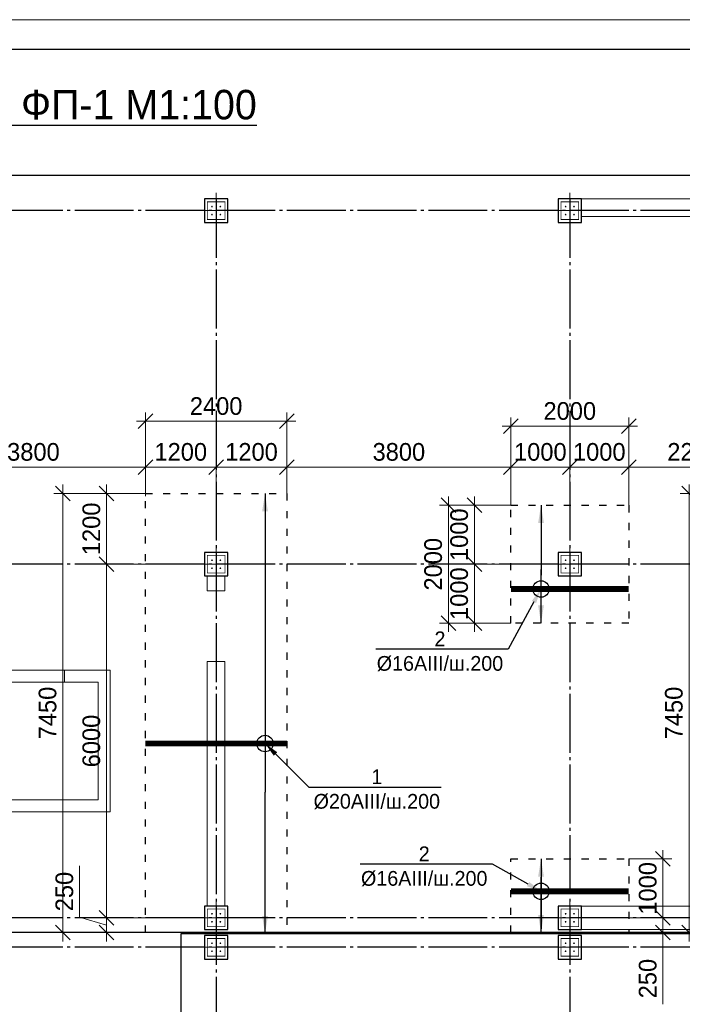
# Model space of a CAD drawing. Header units: millimetres. Extents: x -33345 to 4712671, y -3392 to 121473.
# Tile 71 of 256: x 483809 to 495051, y 69794 to 86501. Entities that reach past the tile are written whole.
import ezdxf
from ezdxf import colors
from ezdxf.entities.mleader import LeaderData, LeaderLine
from ezdxf.math import Vec2, Vec3

# ---------------------------------------------------------------- set-up
doc = ezdxf.new("R2010")
doc.units = ezdxf.units.MM
for name, pattern in [('ACAD_ISO03W100', [30, 12, -18]), ('CENTER2', [28.575, 19.05, -3.175, 3.175, -3.175]), ('ГОСТ 2.303 5', [24, 20, -1.5, 1, -1.5])]:
    doc.linetypes.add(name, pattern=pattern)
doc.layers.add('00-Axes', color=1, linetype='CENTER2')
doc.layers.add('A _razmer rtt', color=164, linetype='Continuous')
for name, color, linetype, lineweight in [('A _Devor rtt', 176, 'Continuous', 30), ('doors', 250, 'Continuous', 5), ('Lina', 7, 'Continuous', 20)]:
    doc.layers.add(name, color=color, linetype=linetype, lineweight=lineweight)
doc.styles.add('GOST-2.304_Type-B_italic', font='GOST Common Italic.ttf')
doc.styles.add('RUS text aehalf', font='aehalf.shx', dxfattribs={"width": 0.7, "oblique": 15})
doc.styles.add('X-U-RW-01$0$StyleROMANS', font='GOTHIC.TTF')
doc.dimstyles.new('A', dxfattribs={"dimtxt": 300, "dimasz": 150, "dimexe": 100, "dimexo": 100, "dimgap": 50, "dimtad": 1, "dimdec": 0, "dimzin": 9, "dimtxsty": 'GOST-2.304_Type-B_italic', "dimblk": 'ARCHTICK', "dimcen": 0, "dimdle": 100, "dimclrd": 256, "dimclre": 256, "dimclrt": 256, "dimadec": 0, "dimazin": 2, "dimtm": 1e-09, "dimtfac": 1, "dimtdec": 0, "dimtmove": 1, "dimatfit": 3, "dimfxl": 1, "dimtolj": 1, "dimlwd": -1, "dimlwe": -1, "dimarcsym": 1})
doc.dimstyles.new('RUS м100', dxfattribs={"dimscale": 0, "dimtxt": 250, "dimasz": 100, "dimexe": 100, "dimexo": 0, "dimgap": 70, "dimtad": 1, "dimdec": 0, "dimdsep": 46, "dimtxsty": 'RUS text aehalf', "dimblk": 'OBLIQUE', "dimcen": 0.09, "dimdle": 100, "dimclrd": 256, "dimclre": 256, "dimclrt": 256, "dimadec": 1, "dimazin": 2, "dimtfac": 1, "dimtdec": 0, "dimtofl": 0, "dimtmove": 0, "dimatfit": 3, "dimldrblk": 'OBLIQUE', "dimfxl": 300, "dimtolj": 1, "dimtzin": 0, "dimlwd": -1, "dimlwe": -1, "dimarcsym": 0})

# ---------------------------------------------------------------- blocks, each defined once
blk = doc.blocks.new('awe4tD')
at = {"layer": 'Lina', "ltscale": 10}
blk.add_lwpolyline([(-44239015, 22734378), (-44314815, 22734378), (-44314815, 22776378), (-44239015, 22776378)], close=True, dxfattribs=at)
at = {"layer": 'Lina', "lineweight": 30, "ltscale": 10}
blk.add_lwpolyline([(-44239515, 22734878), (-44312815, 22734878), (-44312815, 22775878), (-44239515, 22775878)], close=True, dxfattribs=at)
blk = doc.blocks.new('gfffggfsre')
at = {"layer": '00-Axes', "color": 251, "linetype": 'ГОСТ 2.303 5', "ltscale": 50, "true_color": 0x636466}
for points in [[(19727, 16269.4), (19727, -5825.8)], [(25727, 16269.4), (25727, -5825.8)], [(42327, 16069.4), (-21034.5, 16069.4)], [(42327, 10069.4), (-21034.5, 10069.4)], [(42327, 4069.4), (-21034.5, 4069.4)], [(42327, 3569.4), (-20533.9, 3569.4), (-20643.6, 3457.5), (-21034.5, 3457.5)]]:
    blk.add_lwpolyline(points, dxfattribs=at)
blk = doc.blocks.new('column')
at = {"lineweight": 0}
for points in [[(-68, 56, -1), (-68, 86, -1)], [(68, 56, 1), (68, 86, 1)], [(-68, -56, 1), (-68, -86, 1)], [(68, -56, -1), (68, -86, -1)]]:
    blk.add_hatch(color=0, dxfattribs=at).paths.add_polyline_path(points)
at = {"color": 0, "lineweight": 0}
for p, q in [((0, 300), (0, -300)), ((300, 0), (-300, 0))]:
    blk.add_line(p, q, dxfattribs=at)
at = {"lineweight": 30}
blk.add_lwpolyline([(-200, 200), (200, 200), (200, -200), (-200, -200)], close=True, dxfattribs=at)
at = {"color": 0, "lineweight": 0, "const_width": 15}
blk.add_lwpolyline([(150, -150), (150, 150), (-150, 150), (-150, -150)], close=True, dxfattribs=at)
blk = doc.blocks.new('_ArchTick')
at = {"color": 0, "linetype": 'ByBlock', "const_width": 0.15}
blk.add_lwpolyline([(-0.5, -0.5), (0.5, 0.5)], dxfattribs=at)
blk = doc.blocks.new('_Oblique')
at = {"color": 0, "linetype": 'ByBlock', "lineweight": -2}
blk.add_line((-0.5, -0.5), (0.5, 0.5), dxfattribs=at)
blk = doc.blocks.new('*D3167')
at = {"layer": 'Defpoints', "color": 0, "ltscale": 100, "transparency": 16777216}
for p in [(485942, 78908), (485942, 78417), (482142, 78262)]:
    blk.add_point(p, dxfattribs=at)
at = {"layer": 'doors', "ltscale": 100, "transparency": 16777216}
for p, q in [((482142, 78262), (482142, 79058)), ((485942, 78417), (485942, 79058)), ((481992, 78908), (486092, 78908))]:
    blk.add_line(p, q, dxfattribs=at)
at = {"layer": 'doors', "ltscale": 100, "transparency": 16777216, "xscale": 250, "yscale": 250, "zscale": 250, "rotation": 180}
blk.add_blockref('_Oblique', (482142, 78908), dxfattribs=at)
at = {"layer": 'doors', "ltscale": 100, "transparency": 16777216, "xscale": 250, "yscale": 250, "zscale": 250}
blk.add_blockref('_Oblique', (485942, 78908), dxfattribs=at)
at = {"layer": 'doors', "lineweight": 13, "ltscale": 100, "transparency": 16777216, "insert": (484042, 79166), "char_height": 300, "attachment_point": 5, "style": 'X-U-RW-01$0$StyleROMANS'}
blk.add_mtext('\\A1;3800', dxfattribs=at)
blk = doc.blocks.new('*D3168')
at = {"layer": 'Defpoints', "color": 0, "ltscale": 100, "transparency": 16777216}
for p in [(487142, 78908), (485942, 78417), (487142, 78462)]:
    blk.add_point(p, dxfattribs=at)
at = {"layer": 'doors', "ltscale": 100, "transparency": 16777216}
for p, q in [((485942, 78417), (485942, 79058)), ((487142, 78462), (487142, 79058)), ((485792, 78908), (487292, 78908))]:
    blk.add_line(p, q, dxfattribs=at)
at = {"layer": 'doors', "ltscale": 100, "transparency": 16777216, "xscale": 250, "yscale": 250, "zscale": 250, "rotation": 180}
blk.add_blockref('_Oblique', (485942, 78908), dxfattribs=at)
at = {"layer": 'doors', "ltscale": 100, "transparency": 16777216, "xscale": 250, "yscale": 250, "zscale": 250}
blk.add_blockref('_Oblique', (487142, 78908), dxfattribs=at)
at = {"layer": 'doors', "lineweight": 13, "ltscale": 100, "transparency": 16777216, "insert": (486542, 79166), "char_height": 300, "attachment_point": 5, "style": 'X-U-RW-01$0$StyleROMANS'}
blk.add_mtext('\\A1;1200', dxfattribs=at)
blk = doc.blocks.new('*D3169')
at = {"layer": 'Defpoints', "color": 0, "ltscale": 100, "transparency": 16777216}
for p in [(488342, 78908), (487142, 78462), (488342, 78417)]:
    blk.add_point(p, dxfattribs=at)
at = {"layer": 'doors', "ltscale": 100, "transparency": 16777216}
for p, q in [((487142, 78462), (487142, 79058)), ((488342, 78417), (488342, 79058)), ((486992, 78908), (488492, 78908))]:
    blk.add_line(p, q, dxfattribs=at)
at = {"layer": 'doors', "ltscale": 100, "transparency": 16777216, "xscale": 250, "yscale": 250, "zscale": 250, "rotation": 180}
blk.add_blockref('_Oblique', (487142, 78908), dxfattribs=at)
at = {"layer": 'doors', "ltscale": 100, "transparency": 16777216, "xscale": 250, "yscale": 250, "zscale": 250}
blk.add_blockref('_Oblique', (488342, 78908), dxfattribs=at)
at = {"layer": 'doors', "lineweight": 13, "ltscale": 100, "transparency": 16777216, "insert": (487742, 79166), "char_height": 300, "attachment_point": 5, "style": 'X-U-RW-01$0$StyleROMANS'}
blk.add_mtext('\\A1;1200', dxfattribs=at)
blk = doc.blocks.new('*D3170')
at = {"layer": 'Defpoints', "color": 0, "ltscale": 100, "transparency": 16777216}
for p in [(492142, 78908), (488342, 78417), (492142, 78262)]:
    blk.add_point(p, dxfattribs=at)
at = {"layer": 'doors', "ltscale": 100, "transparency": 16777216}
for p, q in [((488342, 78417), (488342, 79058)), ((492142, 78262), (492142, 79058)), ((488192, 78908), (492292, 78908))]:
    blk.add_line(p, q, dxfattribs=at)
at = {"layer": 'doors', "ltscale": 100, "transparency": 16777216, "xscale": 250, "yscale": 250, "zscale": 250, "rotation": 180}
blk.add_blockref('_Oblique', (488342, 78908), dxfattribs=at)
at = {"layer": 'doors', "ltscale": 100, "transparency": 16777216, "xscale": 250, "yscale": 250, "zscale": 250}
blk.add_blockref('_Oblique', (492142, 78908), dxfattribs=at)
at = {"layer": 'doors', "lineweight": 13, "ltscale": 100, "transparency": 16777216, "insert": (490242, 79166), "char_height": 300, "attachment_point": 5, "style": 'X-U-RW-01$0$StyleROMANS'}
blk.add_mtext('\\A1;3800', dxfattribs=at)
blk = doc.blocks.new('*D3171')
at = {"layer": 'Defpoints', "color": 0, "ltscale": 100, "transparency": 16777216}
for p in [(493142, 78908), (492142, 78262), (493142, 78262)]:
    blk.add_point(p, dxfattribs=at)
at = {"layer": 'doors', "ltscale": 100, "transparency": 16777216}
for p, q in [((492142, 78262), (492142, 79058)), ((493142, 78262), (493142, 79058)), ((491992, 78908), (493292, 78908))]:
    blk.add_line(p, q, dxfattribs=at)
at = {"layer": 'doors', "ltscale": 100, "transparency": 16777216, "xscale": 250, "yscale": 250, "zscale": 250, "rotation": 180}
blk.add_blockref('_Oblique', (492142, 78908), dxfattribs=at)
at = {"layer": 'doors', "ltscale": 100, "transparency": 16777216, "xscale": 250, "yscale": 250, "zscale": 250}
blk.add_blockref('_Oblique', (493142, 78908), dxfattribs=at)
at = {"layer": 'doors', "lineweight": 13, "ltscale": 100, "transparency": 16777216, "insert": (492642, 79166), "char_height": 300, "attachment_point": 5, "style": 'X-U-RW-01$0$StyleROMANS'}
blk.add_mtext('\\A1;1000', dxfattribs=at)
blk = doc.blocks.new('*D3172')
at = {"layer": 'Defpoints', "color": 0, "ltscale": 100, "transparency": 16777216}
for p in [(494142, 78908), (493142, 78262), (494142, 78262)]:
    blk.add_point(p, dxfattribs=at)
at = {"layer": 'doors', "ltscale": 100, "transparency": 16777216}
for p, q in [((493142, 78262), (493142, 79058)), ((494142, 78262), (494142, 79058)), ((492992, 78908), (494292, 78908))]:
    blk.add_line(p, q, dxfattribs=at)
at = {"layer": 'doors', "ltscale": 100, "transparency": 16777216, "xscale": 250, "yscale": 250, "zscale": 250, "rotation": 180}
blk.add_blockref('_Oblique', (493142, 78908), dxfattribs=at)
at = {"layer": 'doors', "ltscale": 100, "transparency": 16777216, "xscale": 250, "yscale": 250, "zscale": 250}
blk.add_blockref('_Oblique', (494142, 78908), dxfattribs=at)
at = {"layer": 'doors', "lineweight": 13, "ltscale": 100, "transparency": 16777216, "insert": (493642, 79166), "char_height": 300, "attachment_point": 5, "style": 'X-U-RW-01$0$StyleROMANS'}
blk.add_mtext('\\A1;1000', dxfattribs=at)
blk = doc.blocks.new('*D3173')
at = {"layer": 'Defpoints', "color": 0, "ltscale": 100, "transparency": 16777216}
for p in [(496342, 78908), (496342, 78417), (494142, 78262)]:
    blk.add_point(p, dxfattribs=at)
at = {"layer": 'doors', "ltscale": 100, "transparency": 16777216}
for p, q in [((494142, 78262), (494142, 79058)), ((496342, 78417), (496342, 79058)), ((493992, 78908), (496492, 78908))]:
    blk.add_line(p, q, dxfattribs=at)
at = {"layer": 'doors', "ltscale": 100, "transparency": 16777216, "xscale": 250, "yscale": 250, "zscale": 250, "rotation": 180}
blk.add_blockref('_Oblique', (494142, 78908), dxfattribs=at)
at = {"layer": 'doors', "ltscale": 100, "transparency": 16777216, "xscale": 250, "yscale": 250, "zscale": 250}
blk.add_blockref('_Oblique', (496342, 78908), dxfattribs=at)
at = {"layer": 'doors', "lineweight": 13, "ltscale": 100, "transparency": 16777216, "insert": (495242, 79166), "char_height": 300, "attachment_point": 5, "style": 'X-U-RW-01$0$StyleROMANS'}
blk.add_mtext('\\A1;2200', dxfattribs=at)
blk = doc.blocks.new('*D1909')
at = {"layer": 'Defpoints', "color": 0, "ltscale": 100, "transparency": 16777216}
for p in [(494142, 72262), (494142, 71262), (494722, 71262)]:
    blk.add_point(p, dxfattribs=at)
at = {"layer": 'doors', "ltscale": 100, "transparency": 16777216}
for p, q in [((494722, 72412), (494722, 71112)), ((494142, 72262), (494872, 72262)), ((494142, 71262), (494872, 71262))]:
    blk.add_line(p, q, dxfattribs=at)
at = {"layer": 'doors', "ltscale": 100, "transparency": 16777216, "xscale": 250, "yscale": 250, "zscale": 250}
for p, rotation in [((494722, 72262), 90), ((494722, 71262), 270)]:
    blk.add_blockref('_Oblique', p, dxfattribs=dict(at, rotation=rotation))
at = {"layer": 'doors', "lineweight": 13, "ltscale": 100, "transparency": 16777216, "insert": (494465, 71762), "char_height": 300, "attachment_point": 5, "rotation": 90, "style": 'X-U-RW-01$0$StyleROMANS'}
blk.add_mtext('\\A1;1000', dxfattribs=at)
blk = doc.blocks.new('*D1910')
at = {"layer": 'Defpoints', "color": 0, "ltscale": 100, "transparency": 16777216}
for p in [(494142, 71262), (494142, 71012), (494722, 71012)]:
    blk.add_point(p, dxfattribs=at)
at = {"layer": 'doors', "ltscale": 100, "transparency": 16777216}
for p, q in [((494722, 71412), (494722, 70862)), ((494142, 71262), (494872, 71262)), ((494142, 71012), (494872, 71012)), ((494722, 69797), (494722, 71012))]:
    blk.add_line(p, q, dxfattribs=at)
at = {"layer": 'doors', "ltscale": 100, "transparency": 16777216, "xscale": 250, "yscale": 250, "zscale": 250}
for p, rotation in [((494722, 71262), 90), ((494722, 71012), 270)]:
    blk.add_blockref('_Oblique', p, dxfattribs=dict(at, rotation=rotation))
at = {"layer": 'doors', "lineweight": 13, "ltscale": 100, "transparency": 16777216, "insert": (494465, 70231), "char_height": 300, "attachment_point": 5, "rotation": 90, "style": 'X-U-RW-01$0$StyleROMANS'}
blk.add_mtext('\\A1;250', dxfattribs=at)
blk = doc.blocks.new('*D1916')
at = {"layer": 'Defpoints', "color": 0, "ltscale": 100, "transparency": 16777216}
for p in [(492142, 78262), (491523, 77262), (492142, 77262)]:
    blk.add_point(p, dxfattribs=at)
at = {"layer": 'doors', "ltscale": 100, "transparency": 16777216}
for p, q in [((491523, 78412), (491523, 77112)), ((492142, 78262), (491373, 78262)), ((492142, 77262), (491373, 77262))]:
    blk.add_line(p, q, dxfattribs=at)
at = {"layer": 'doors', "ltscale": 100, "transparency": 16777216, "xscale": 250, "yscale": 250, "zscale": 250}
for p, rotation in [((491523, 78262), 90), ((491523, 77262), 270)]:
    blk.add_blockref('_Oblique', p, dxfattribs=dict(at, rotation=rotation))
at = {"layer": 'doors', "lineweight": 13, "ltscale": 100, "transparency": 16777216, "insert": (491266, 77762), "char_height": 300, "attachment_point": 5, "rotation": 90, "style": 'X-U-RW-01$0$StyleROMANS'}
blk.add_mtext('\\A1;1000', dxfattribs=at)
blk = doc.blocks.new('*D1917')
at = {"layer": 'Defpoints', "color": 0, "ltscale": 100, "transparency": 16777216}
for p in [(492142, 77262), (491523, 76262), (492142, 76262)]:
    blk.add_point(p, dxfattribs=at)
at = {"layer": 'doors', "ltscale": 100, "transparency": 16777216}
for p, q in [((491523, 77412), (491523, 76112)), ((492142, 77262), (491373, 77262)), ((492142, 76262), (491373, 76262))]:
    blk.add_line(p, q, dxfattribs=at)
at = {"layer": 'doors', "ltscale": 100, "transparency": 16777216, "xscale": 250, "yscale": 250, "zscale": 250}
for p, rotation in [((491523, 77262), 90), ((491523, 76262), 270)]:
    blk.add_blockref('_Oblique', p, dxfattribs=dict(at, rotation=rotation))
at = {"layer": 'doors', "lineweight": 13, "ltscale": 100, "transparency": 16777216, "insert": (491266, 76762), "char_height": 300, "attachment_point": 5, "rotation": 90, "style": 'X-U-RW-01$0$StyleROMANS'}
blk.add_mtext('\\A1;1000', dxfattribs=at)
blk = doc.blocks.new('*D1918')
at = {"layer": 'Defpoints', "color": 0, "ltscale": 100, "transparency": 16777216}
for p in [(492142, 78262), (491083, 76262), (492142, 76262)]:
    blk.add_point(p, dxfattribs=at)
at = {"layer": 'doors', "ltscale": 100, "transparency": 16777216}
for p, q in [((491083, 78412), (491083, 76112)), ((492142, 78262), (490933, 78262)), ((492142, 76262), (490933, 76262))]:
    blk.add_line(p, q, dxfattribs=at)
at = {"layer": 'doors', "ltscale": 100, "transparency": 16777216, "xscale": 250, "yscale": 250, "zscale": 250}
for p, rotation in [((491083, 78262), 90), ((491083, 76262), 270)]:
    blk.add_blockref('_Oblique', p, dxfattribs=dict(at, rotation=rotation))
at = {"layer": 'doors', "lineweight": 13, "ltscale": 100, "transparency": 16777216, "insert": (490825, 77262), "char_height": 300, "attachment_point": 5, "rotation": 90, "style": 'X-U-RW-01$0$StyleROMANS'}
blk.add_mtext('\\A1;2000', dxfattribs=at)
blk = doc.blocks.new('*D1927')
at = {"layer": 'Defpoints', "color": 0, "ltscale": 100, "transparency": 16777216}
for p in [(485942, 78462), (485283, 77262), (485942, 77262)]:
    blk.add_point(p, dxfattribs=at)
at = {"layer": 'doors', "ltscale": 100, "transparency": 16777216}
for p, q in [((485283, 78612), (485283, 77112)), ((485942, 78462), (485133, 78462)), ((485942, 77262), (485133, 77262))]:
    blk.add_line(p, q, dxfattribs=at)
at = {"layer": 'doors', "ltscale": 100, "transparency": 16777216, "xscale": 250, "yscale": 250, "zscale": 250}
for p, rotation in [((485283, 78462), 90), ((485283, 77262), 270)]:
    blk.add_blockref('_Oblique', p, dxfattribs=dict(at, rotation=rotation))
at = {"layer": 'doors', "lineweight": 13, "ltscale": 100, "transparency": 16777216, "insert": (485026, 77862), "char_height": 300, "attachment_point": 5, "rotation": 90, "style": 'X-U-RW-01$0$StyleROMANS'}
blk.add_mtext('\\A1;1200', dxfattribs=at)
blk = doc.blocks.new('*D1928')
at = {"layer": 'Defpoints', "color": 0, "ltscale": 100, "transparency": 16777216}
for p in [(485942, 77262), (485283, 71262), (485942, 71262)]:
    blk.add_point(p, dxfattribs=at)
at = {"layer": 'doors', "ltscale": 100, "transparency": 16777216}
for p, q in [((485283, 77412), (485283, 71112)), ((485942, 77262), (485133, 77262)), ((485942, 71262), (485133, 71262))]:
    blk.add_line(p, q, dxfattribs=at)
at = {"layer": 'doors', "ltscale": 100, "transparency": 16777216, "xscale": 250, "yscale": 250, "zscale": 250}
for p, rotation in [((485283, 77262), 90), ((485283, 71262), 270)]:
    blk.add_blockref('_Oblique', p, dxfattribs=dict(at, rotation=rotation))
at = {"layer": 'doors', "lineweight": 13, "ltscale": 100, "transparency": 16777216, "insert": (485026, 74262), "char_height": 300, "attachment_point": 5, "rotation": 90, "style": 'X-U-RW-01$0$StyleROMANS'}
blk.add_mtext('\\A1;6000', dxfattribs=at)
blk = doc.blocks.new('*D1929')
at = {"layer": 'Defpoints', "color": 0, "ltscale": 100, "transparency": 16777216}
for p in [(485942, 71262), (485283, 71012), (485942, 71012)]:
    blk.add_point(p, dxfattribs=at)
at = {"layer": 'doors', "ltscale": 100, "transparency": 16777216}
for p, q in [((484826, 71274), (484826, 72143)), ((485283, 71412), (485283, 70862)), ((485283, 71137), (484826, 71274)), ((485942, 71262), (485133, 71262)), ((485942, 71012), (485133, 71012))]:
    blk.add_line(p, q, dxfattribs=at)
at = {"layer": 'doors', "ltscale": 100, "transparency": 16777216, "xscale": 250, "yscale": 250, "zscale": 250}
for p, rotation in [((485283, 71262), 90), ((485283, 71012), 270)]:
    blk.add_blockref('_Oblique', p, dxfattribs=dict(at, rotation=rotation))
at = {"layer": 'doors', "lineweight": 13, "ltscale": 100, "transparency": 16777216, "insert": (484568, 71708), "char_height": 300, "attachment_point": 5, "rotation": 90, "style": 'X-U-RW-01$0$StyleROMANS'}
blk.add_mtext('\\A1;250', dxfattribs=at)
blk = doc.blocks.new('*D1930')
at = {"layer": 'Defpoints', "color": 0, "ltscale": 100, "transparency": 16777216}
for p in [(485942, 78462), (484541, 71012), (485942, 71012)]:
    blk.add_point(p, dxfattribs=at)
at = {"layer": 'doors', "ltscale": 100, "transparency": 16777216}
for p, q in [((484541, 78612), (484541, 70862)), ((485942, 78462), (484391, 78462)), ((485942, 71012), (484391, 71012))]:
    blk.add_line(p, q, dxfattribs=at)
at = {"layer": 'doors', "ltscale": 100, "transparency": 16777216, "xscale": 250, "yscale": 250, "zscale": 250}
for p, rotation in [((484541, 78462), 90), ((484541, 71012), 270)]:
    blk.add_blockref('_Oblique', p, dxfattribs=dict(at, rotation=rotation))
at = {"layer": 'doors', "lineweight": 13, "ltscale": 100, "transparency": 16777216, "insert": (484283, 74737), "char_height": 300, "attachment_point": 5, "rotation": 90, "style": 'X-U-RW-01$0$StyleROMANS'}
blk.add_mtext('\\A1;7450', dxfattribs=at)
blk = doc.blocks.new('*D1934')
at = {"layer": 'Defpoints', "color": 0, "ltscale": 100, "transparency": 16777216}
for p in [(496342, 78462), (495166, 71012), (496342, 71012)]:
    blk.add_point(p, dxfattribs=at)
at = {"layer": 'doors', "ltscale": 100, "transparency": 16777216}
for p, q in [((495166, 78612), (495166, 70862)), ((496342, 78462), (495016, 78462)), ((496342, 71012), (495016, 71012))]:
    blk.add_line(p, q, dxfattribs=at)
at = {"layer": 'doors', "ltscale": 100, "transparency": 16777216, "xscale": 250, "yscale": 250, "zscale": 250}
for p, rotation in [((495166, 78462), 90), ((495166, 71012), 270)]:
    blk.add_blockref('_Oblique', p, dxfattribs=dict(at, rotation=rotation))
at = {"layer": 'doors', "lineweight": 13, "ltscale": 100, "transparency": 16777216, "insert": (494908, 74737), "char_height": 300, "attachment_point": 5, "rotation": 90, "style": 'X-U-RW-01$0$StyleROMANS'}
blk.add_mtext('\\A1;7450', dxfattribs=at)
blk = doc.blocks.new('*D1936')
at = {"layer": 'Defpoints', "color": 0, "ltscale": 100, "transparency": 16777216}
for p in [(488342, 79687), (485942, 78417), (488342, 78417)]:
    blk.add_point(p, dxfattribs=at)
at = {"layer": 'doors', "ltscale": 100, "transparency": 16777216}
for p, q in [((485942, 78417), (485942, 79837)), ((488342, 78417), (488342, 79837)), ((485792, 79687), (488492, 79687))]:
    blk.add_line(p, q, dxfattribs=at)
at = {"layer": 'doors', "ltscale": 100, "transparency": 16777216, "xscale": 250, "yscale": 250, "zscale": 250, "rotation": 180}
blk.add_blockref('_Oblique', (485942, 79687), dxfattribs=at)
at = {"layer": 'doors', "ltscale": 100, "transparency": 16777216, "xscale": 250, "yscale": 250, "zscale": 250}
blk.add_blockref('_Oblique', (488342, 79687), dxfattribs=at)
at = {"layer": 'doors', "lineweight": 13, "ltscale": 100, "transparency": 16777216, "insert": (487142, 79944), "char_height": 300, "attachment_point": 5, "style": 'X-U-RW-01$0$StyleROMANS'}
blk.add_mtext('\\A1;2400', dxfattribs=at)
blk = doc.blocks.new('*D1942')
at = {"layer": 'Defpoints', "color": 0, "ltscale": 100, "transparency": 16777216}
for p in [(494142, 79603), (492142, 78262), (494142, 78262)]:
    blk.add_point(p, dxfattribs=at)
at = {"layer": 'doors', "ltscale": 100, "transparency": 16777216}
for p, q in [((492142, 78262), (492142, 79753)), ((494142, 78262), (494142, 79753)), ((491992, 79603), (494292, 79603))]:
    blk.add_line(p, q, dxfattribs=at)
at = {"layer": 'doors', "ltscale": 100, "transparency": 16777216, "xscale": 250, "yscale": 250, "zscale": 250, "rotation": 180}
blk.add_blockref('_Oblique', (492142, 79603), dxfattribs=at)
at = {"layer": 'doors', "ltscale": 100, "transparency": 16777216, "xscale": 250, "yscale": 250, "zscale": 250}
blk.add_blockref('_Oblique', (494142, 79603), dxfattribs=at)
at = {"layer": 'doors', "lineweight": 13, "ltscale": 100, "transparency": 16777216, "insert": (493142, 79860), "char_height": 300, "attachment_point": 5, "style": 'X-U-RW-01$0$StyleROMANS'}
blk.add_mtext('\\A1;2000', dxfattribs=at)

msp = doc.modelspace()

# ---------------------------------------------------------------- linework, layer by layer
at = {"color": 5, "lineweight": 30, "ltscale": 10}
for points in [[(449542.185, 71011.959), (449542.185, 83861.959), (510142.185, 83861.959), (510142.185, 71011.959)], [(510142.185, 70991.959), (486542.185, 70991.959), (486542.185, 68061.959), (486542.185, 68061.959), (486542.185, 64661.959), (510142.185, 64661.959)]]:
    msp.add_lwpolyline(points, close=True, dxfattribs=at)
at = {"color": 5, "linetype": 'ACAD_ISO03W100', "lineweight": 30, "ltscale": 10}
for points in [[(485942.185, 78461.959), (488342.185, 78461.959), (488342.185, 71011.959), (485942.185, 71011.959)], [(494142.185, 76261.959), (492142.185, 76261.959), (492142.185, 78261.959), (494142.185, 78261.959)], [(494142.185, 71011.959), (492142.185, 71011.959), (492142.185, 72261.959), (494142.185, 72261.959)]]:
    msp.add_lwpolyline(points, close=True, dxfattribs=at)
at = {"color": 244, "true_color": 0x991b1e, "const_width": 100}
for points in [[(492142.185, 76840.772), (494142.185, 76840.772)], [(488342.187, 74219.659), (485942.185, 74219.659)], [(492142.185, 71712.381), (494142.185, 71712.381)]]:
    msp.add_lwpolyline(points, dxfattribs=at)
for centre in [(492653.691, 76840.731), (487971.368, 74219.659), (492653.691, 71712.34)]:
    msp.add_circle(centre, 140)
at = {"layer": 'A _Devor rtt', "color": 192, "lineweight": 13, "ltscale": 10}
for points in [[(493342.185, 83461.959), (497342.185, 83461.959), (497342.185, 83161.959), (493342.185, 83161.959)], [(483142.185, 73261.959), (483142.185, 75261.959), (484567.185, 75261.959), (484567.185, 75461.959), (482942.185, 75461.959), (482942.185, 73061.959), (485342.185, 73061.959), (485342.185, 75461.959), (484567.185, 75461.959), (484567.185, 75261.959), (485142.185, 75261.959), (485142.185, 73261.959)], [(493342.185, 71461.959), (497342.185, 71461.959), (497342.185, 71061.959), (493342.185, 71061.959)]]:
    msp.add_lwpolyline(points, close=True, dxfattribs=at)
for points in [[(487292.185, 76811.959), (487292.185, 77061.959), (486992.185, 77061.959), (486992.185, 76811.959), (487292.185, 76811.959)], [(486992.185, 75611.959), (486992.185, 71461.959), (487292.185, 71461.959), (487292.185, 75611.959), (486992.185, 75611.959)]]:
    msp.add_lwpolyline(points, dxfattribs=at)

# ---------------------------------------------------------------- block references
msp.add_blockref('awe4tD', (44758103.28, -22689876.566))
at = {"color": 244, "lineweight": 50, "true_color": 0x991b1e}
msp.add_blockref('gfffggfsre', (467415.221, 67192.552), dxfattribs=at)
at = {"xscale": -1, "rotation": 270}
for p in [(487142.185, 83261.959), (493142.185, 83261.959), (487142.185, 77261.959), (493142.185, 77261.959), (487142.185, 71261.959), (493142.185, 71261.959), (487142.185, 70761.959), (493142.185, 70761.959)]:
    msp.add_blockref('column', p, dxfattribs=at)

# ---------------------------------------------------------------- texts
at = {"insert": (469463.865, 85310.32), "char_height": 500, "width": 31595.15509, "attachment_point": 1, "style": 'X-U-RW-01$0$StyleROMANS'}
msp.add_mtext('{\\LСхема нижней дополнительная армирования ФП-1 \\C0;M1:100}', dxfattribs=at)
at = {"layer": 'A _razmer rtt', "insert": (440751.825, 74306.708), "char_height": 300, "width": 2125.65341, "attachment_point": 1, "style": 'X-U-RW-01$0$StyleROMANS'}
msp.add_mtext('\\pi787.25852;X-1\\P\\pi400.23201;шаг 400', dxfattribs=at)

# ---------------------------------------------------------------- dimensions: what is measured, and where the dimension line sits
at = {"layer": 'doors', "color": 0, "lineweight": 13, "ltscale": 100}
for base, p1, p2, picture, middle in [((488342.185, 79686.912), (485942.185, 78417.284), (488342.185, 78417.284), '*D1936', (487142.185, 79944.458)), ((494142.185, 79602.684), (492142.185, 78261.959), (494142.185, 78261.959), '*D1942', (493142.185, 79860.23)), ((485942.185, 78908.073), (482142.185, 78261.959), (485942.185, 78417.284), '*D3167', (484042.185, 79165.619)), ((487142.185, 78908.073), (485942.185, 78417.284), (487142.185, 78461.959), '*D3168', (486542.185, 79165.619)), ((488342.185, 78908.073), (487142.185, 78461.959), (488342.185, 78417.284), '*D3169', (487742.185, 79165.619)), ((492142.185, 78908.073), (488342.185, 78417.284), (492142.185, 78261.959), '*D3170', (490242.185, 79165.619)), ((496342.185, 78908.073), (494142.185, 78261.959), (496342.185, 78417.284), '*D3173', (495242.185, 79165.619))]:
    dim = msp.add_linear_dim(base=base, p1=p1, p2=p2, dimstyle='RUS м100', override={"dimscale": 1, "dimtxt": 300, "dimasz": 250, "dimexe": 150, "dimgap": 100, "dimtxsty": 'X-U-RW-01$0$StyleROMANS', "dimdle": 150, "dimtmove": 1}, dxfattribs=at)
    dim.commit()
    dim.dimension.update_dxf_attribs({"geometry": picture, "text_midpoint": middle})
for base, p1, p2, picture, middle in [((493142.185, 78908.073), (492142.185, 78261.959), (493142.185, 78261.959), '*D3171', (492642.185, 78908.073)), ((494142.185, 78908.073), (493142.185, 78261.959), (494142.185, 78261.959), '*D3172', (493642.185, 78908.073))]:
    dim = msp.add_linear_dim(base=base, p1=p1, p2=p2, dimstyle='RUS м100', override={"dimscale": 1, "dimtxt": 300, "dimasz": 250, "dimexe": 150, "dimgap": 100, "dimtxsty": 'X-U-RW-01$0$StyleROMANS', "dimdle": 150, "dimtmove": 1}, dxfattribs=at)
    dim.commit()
    dim.dimension.update_dxf_attribs({"geometry": picture, "text_midpoint": middle, "dimtype": 160})
for base, p1, p2, picture, middle in [((484540.818, 71011.959), (485942.185, 78461.959), (485942.185, 71011.959), '*D1930', (484283.272, 74736.959)), ((485283.221, 77261.959), (485942.185, 78461.959), (485942.185, 77261.959), '*D1927', (485025.675, 77861.959)), ((495166.029, 71011.959), (496342.185, 78461.959), (496342.185, 71011.959), '*D1934', (494908.483, 74736.959)), ((491082.915, 76261.959), (492142.185, 78261.959), (492142.185, 76261.959), '*D1918', (490825.369, 77261.959)), ((485283.221, 71261.959), (485942.185, 77261.959), (485942.185, 71261.959), '*D1928', (485025.675, 74261.959)), ((485283.221, 71011.959), (485942.185, 71261.959), (485942.185, 71011.959), '*D1929', (484568.129, 71374.223))]:
    dim = msp.add_linear_dim(base=base, p1=p1, p2=p2, angle=90, dimstyle='RUS м100', override={"dimscale": 1, "dimtxt": 300, "dimasz": 250, "dimexe": 150, "dimgap": 100, "dimtxsty": 'X-U-RW-01$0$StyleROMANS', "dimdle": 150, "dimtmove": 1}, dxfattribs=at)
    dim.commit()
    dim.dimension.update_dxf_attribs({"geometry": picture, "text_midpoint": middle})
for base, p1, p2, picture, middle in [((491523.227, 77261.959), (492142.185, 78261.959), (492142.185, 77261.959), '*D1916', (491523.227, 77761.959)), ((491523.227, 76261.959), (492142.185, 77261.959), (492142.185, 76261.959), '*D1917', (491523.227, 76761.959)), ((494722.494, 71261.959), (494142.185, 72261.959), (494142.185, 71261.959), '*D1909', (494722.494, 71761.959)), ((494722.494, 71011.959), (494142.185, 71261.959), (494142.185, 71011.959), '*D1910', (494648.226, 70231.208))]:
    dim = msp.add_linear_dim(base=base, p1=p1, p2=p2, angle=90, dimstyle='RUS м100', override={"dimscale": 1, "dimtxt": 300, "dimasz": 250, "dimexe": 150, "dimgap": 100, "dimtxsty": 'X-U-RW-01$0$StyleROMANS', "dimdle": 150, "dimtmove": 1}, dxfattribs=at)
    dim.commit()
    dim.dimension.update_dxf_attribs({"geometry": picture, "text_midpoint": middle, "dimtype": 160})

# ---------------------------------------------------------------- leaders
for points in [[(487971.36, 78460.392), (487971.366, 73391.67)], [(492653.697, 78261.959), (492653.691, 77077.285)], [(492653.698, 76261.959), (492653.691, 77174.944)], [(487971.362, 70991.959), (487971.366, 73391.67)], [(492653.698, 72261.959), (492653.691, 71077.285)], [(492653.698, 71011.959), (492653.691, 71951.641)]]:
    msp.add_leader(points, dimstyle='A', override={"dimasz": 300, "dimtad": 0})
at = {"lineweight": 25, "ltscale": 100}
ml = msp.add_multileader_mtext('Standard', dxfattribs=at)
ml.set_content('2\\P%%C16AIII/ш.200', color=256, style='X-U-RW-01$0$StyleROMANS')
ml.set_leader_properties()
ml.build(insert=Vec2(0, 0))
ml.multileader.update_dxf_attribs({"text_left_attachment_type": 6, "text_right_attachment_type": 6, "dogleg_length": 0.36, "arrow_head_size": 250})
ctx = ml.context
ctx.base_point, ctx.char_height, ctx.arrow_head_size, ctx.plane_origin = Vec3(489783.892, 75820.775), 250, 250, Vec3(495737.037, 77246.465)
ctx.left_attachment, ctx.right_attachment, ctx.text_align_type = 6, 6, 1
notes = []
notes.append((ctx, [(0, (1, 1, 0), (492095.526, 75820.775), (-1, 0), 0.36, [(0, [(492653.691, 76840.772)], 0, [])])]))
ctx.mtext.insert, ctx.mtext.defined_height, ctx.mtext.alignment, ctx.mtext.flow_direction = Vec3(490939.529, 76120.775), 460.074, 2, 5
ml = msp.add_multileader_mtext('Standard', dxfattribs=at)
ml.set_content('1\\P%%C20AIII/ш.200', color=256, style='X-U-RW-01$0$StyleROMANS')
ml.set_leader_properties()
ml.build(insert=Vec2(0, 0))
ml.multileader.update_dxf_attribs({"text_left_attachment_type": 6, "text_right_attachment_type": 6, "dogleg_length": 0.36, "arrow_head_size": 250})
ctx = ml.context
ctx.base_point, ctx.char_height, ctx.arrow_head_size, ctx.plane_origin = Vec3(488712.214, 73480.669), 250, 250, Vec3(495937.04, 71007.28)
ctx.left_attachment, ctx.right_attachment, ctx.text_align_type = 6, 6, 1
notes.append((ctx, [(1, (1, 1, 0), (488711.854, 73480.669), (1, 0), 0.36, [(0, [(487971.368, 74219.659)], 0, [])])]))
ctx.mtext.insert, ctx.mtext.defined_height, ctx.mtext.alignment, ctx.mtext.flow_direction = Vec3(489867.85, 73780.669), 460.074, 2, 5
ml = msp.add_multileader_mtext('Standard', dxfattribs=at)
ml.set_content('2\\P%%C16AIII/ш.200', color=256, style='X-U-RW-01$0$StyleROMANS')
ml.set_leader_properties()
ml.build(insert=Vec2(0, 0))
ml.multileader.update_dxf_attribs({"text_left_attachment_type": 6, "text_right_attachment_type": 6, "dogleg_length": 0.36, "arrow_head_size": 250})
ctx = ml.context
ctx.base_point, ctx.char_height, ctx.arrow_head_size, ctx.plane_origin = Vec3(489516.528, 72173.202), 250, 250, Vec3(495737.037, 72118.074)
ctx.left_attachment, ctx.right_attachment, ctx.text_align_type = 6, 6, 1
notes.append((ctx, [(0, (1, 1, 0), (491828.162, 72173.202), (-1, 0), 0.36, [(0, [(492653.691, 71712.381)], 0, [])])]))
ctx.mtext.insert, ctx.mtext.defined_height, ctx.mtext.alignment, ctx.mtext.flow_direction = Vec3(490672.165, 72473.202), 460.074, 2, 5
for ctx, leaders in notes:
    for number, flags, end, landing, length, lines in leaders:
        leader = LeaderData()
        leader.index, (leader.has_last_leader_line, leader.has_dogleg_vector, leader.attachment_direction) = number, flags
        leader.last_leader_point, leader.dogleg_vector, leader.dogleg_length = Vec3(end), Vec3(landing), length
        for number, points, colour, breaks in lines:
            line = LeaderLine()
            line.index, line.vertices, line.color, line.breaks = number, Vec3.list(points), colors.encode_raw_color(colour), breaks
            leader.lines.append(line)
        ctx.leaders.append(leader)

doc.saveas('drawing.dxf')
